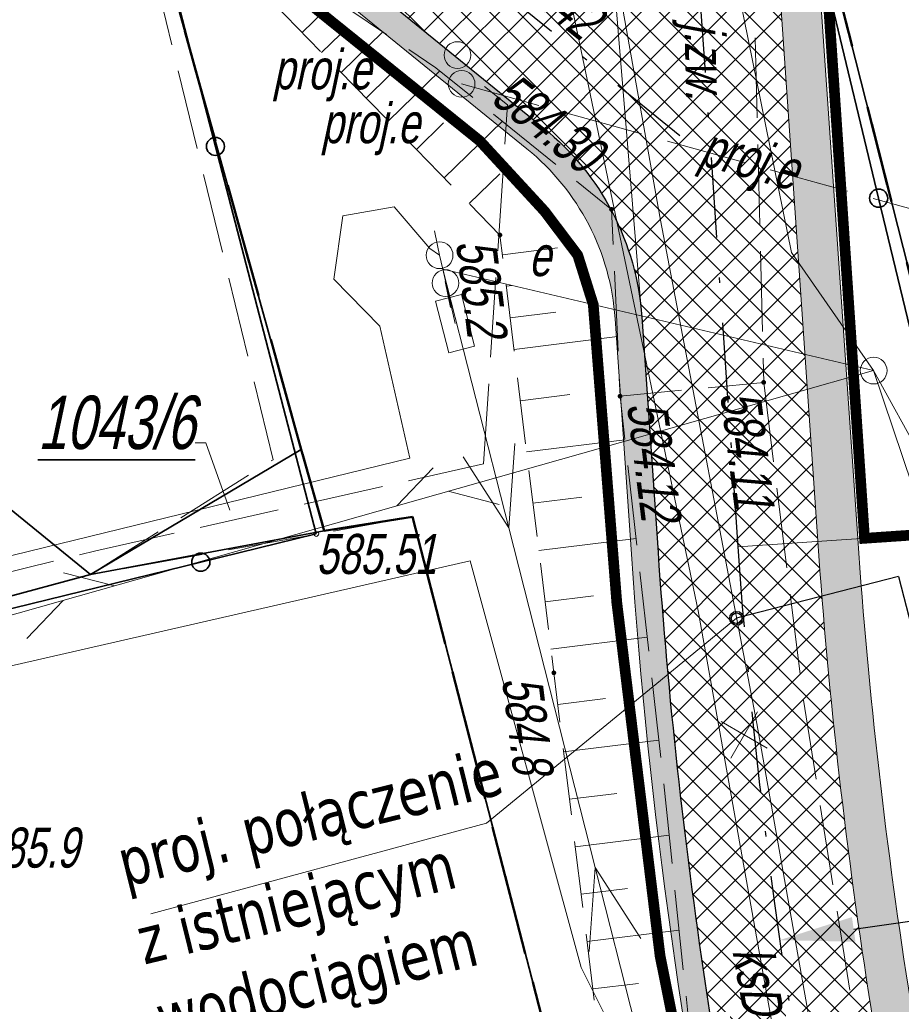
# Model space of a CAD drawing. Header units: metres. Extents: x 7403618 to 7449367, y 5479833 to 5516047.
# Tile 18 of 72: x 7448957 to 7448974, y 5479912 to 5479930. Entities that reach past the tile are written whole.
import ezdxf

# ---------------------------------------------------------------- set-up
doc = ezdxf.new("R2010")
doc.units = ezdxf.units.M
doc.header["$MEASUREMENT"] = 0
for name, pattern in [('0.5_0.5', [1, 0.5, -0.5]), ('1_OTOO', [0]), ('3_SUEP_A', [0]), ('3_SUKP', [0]), ('3_SUTP_A', [0]), ('3_SUWP', [0]), ('414-500', [1, 0.5, -0.5]), ('4_SUPP_P', [2, 1.5, -0.5]), ('BUBZ01-500', [1.75, 1.25, -0.5]), ('DASHDOT', [1, 0.5, -0.25, 0, -0.25]), ('GUK', [2, 1.5, -0.5]), ('KTJZ01-500', [2, 1.5, -0.5])]:
    doc.linetypes.add(name, pattern=pattern)
doc.layers.get('0').update_dxf_attribs({"linetype": 'CONTINUOUS', "lineweight": 9})
doc.layers.get('Defpoints').update_dxf_attribs({"linetype": 'CONTINUOUS'})
for name, color, linetype, lineweight in [('0_kraw_wysoki', 152, 'CONTINUOUS', 30), ('BUBZ01', 7, 'CONTINUOUS', 15), ('BUBZ01_1', 7, 'CONTINUOUS', 15), ('demontaż', 1, 'CONTINUOUS', 9), ('E_Dzialki', 114, 'CONTINUOUS', 35), ('E_Kontury', 3, 'GUK', 18), ('E_Numery_dzialek', 114, 'CONTINUOUS', 15), ('kilometraż', 251, 'CONTINUOUS', 9), ('KTJZ01', 7, 'CONTINUOUS', 15), ('mdcp', 253, 'CONTINUOUS', 5), ('OSIE', 30, 'DASHDOT', 30), ('OTO_L_0', 7, '1_OTOO', 35), ('OTR_T_0', 21, 'CONTINUOUS', 13), ('OTR_T_1', 7, 'CONTINUOUS', 18), ('P_SUEP_L_0', 1, '4_SUPP_P', 13), ('P_SUP_E_T_1', 7, 'CONTINUOUS', 0), ('P_SUP_T_0', 7, 'CONTINUOUS', 13), ('RTPW01', 7, 'CONTINUOUS', 15), ('RTPW02', 7, 'CONTINUOUS', 15), ('SUE_E_T_1', 1, 'CONTINUOUS', 0), ('SUE_T_4', 1, 'CONTINUOUS', 13), ('SUEP_L_0', 1, '3_SUEP_A', 18), ('SUKP_E_T_0', 34, 'CONTINUOUS', 0), ('SUKP_L_0', 34, '3_SUKP', 18), ('SUP_T_2', 7, 'CONTINUOUS', 18), ('sutp', 7, 'CONTINUOUS', 0), ('SUTP_L_0', 30, '3_SUTP_A', 18), ('SUWP_L_0', 5, '3_SUWP', 18), ('wodociag_proj', 150, 'CONTINUOUS', 25), ('Wymiary', 5, 'CONTINUOUS', 13)]:
    doc.layers.add(name, color=color, linetype=linetype, lineweight=lineweight)
doc.layers.add('Zakres', color=7, linetype='414-500', true_color=0x3a9db6)
doc.styles.get("Standard").update_dxf_attribs({"font": 'verdana.ttf', "width": 0.75})
doc.styles.add('Style-WORKING_1250 I 0.20944', font='WORKING_1250.shx', dxfattribs={"oblique": 12})
doc.dimstyles.new('RZUT', dxfattribs={"dimscale": 0.35, "dimtxt": 2.5, "dimasz": 2.5, "dimexe": 1.25, "dimexo": 0.625, "dimgap": 1, "dimtad": 1, "dimzin": 1, "dimtxsty": 'Standard', "dimblk": 'OBLIQUE', "dimcen": 2.5, "dimadec": 0, "dimazin": 0, "dimtfac": 1, "dimtmove": 0, "dimatfit": 3, "dimfxl": 1, "dimtfill": 2, "dimtfillclr": 256, "dimarcsym": 0})
pattern_1 = [(45, (0, 0), (-0.265165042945, 0.265165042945), []), (135, (0, 0), (-0.265165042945, -0.265165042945), [])]

# ---------------------------------------------------------------- blocks, each defined once
blk = doc.blocks.new('1_OTRS_1')
at = {"layer": 'OTR_T_0', "color": 7, "linetype": 'Continuous', "lineweight": 13}
blk.add_circle((0, 0), 0.45, dxfattribs=at)
blk = doc.blocks.new('4_SUPK_1')
at = {"layer": 'P_SUP_T_0', "color": 7, "linetype": 'Continuous', "lineweight": 13}
blk.add_circle((0, 0), 2.5, dxfattribs=at)
blk = doc.blocks.new('4_SUES_1')
at = {"layer": 'SUE_T_4', "linetype": 'Continuous', "lineweight": 13}
for p, q in [((5, 2.5), (-5, 2.5)), ((-5, 2.5), (-5, -2.5)), ((5, -2.5), (5, 2.5)), ((-5, -2.5), (5, -2.5))]:
    blk.add_line(p, q, dxfattribs=at)
blk = doc.blocks.new('4_SUPP_2')
at = {"layer": 'SUP_T_2', "color": 252, "linetype": 'Continuous', "lineweight": 13, "true_color": 0x939598}
blk.add_circle((0, 0), 2.5, dxfattribs=at)
blk = doc.blocks.new('RTPW02_1')
at = {"linetype": 'ByBlock', "lineweight": -2}
h = blk.add_hatch(color=0, dxfattribs=at)
edge = h.paths.add_edge_path()
edge.add_arc((0, 0), 0.045, 0, 360)
blk = doc.blocks.new('RTPW01')
at = {"linetype": 'ByBlock', "lineweight": -2}
h = blk.add_hatch(color=0, dxfattribs=at)
edge = h.paths.add_edge_path()
edge.add_arc((0, 0), 0.045, 0, 360)
blk = doc.blocks.new('MDCP_borek')
at = {"layer": 'BUBZ01', "color": 252, "linetype": 'BUBZ01-500', "lineweight": 13, "true_color": 0x939598, "flags": 128}
blk.add_lwpolyline([(28.006, -50.595), (34.683, -57.433), (35.693, -65.633), (37.143, -77.403), (33.433, -75.993)], dxfattribs=at)
blk.add_lwpolyline([(28.006, -50.595), (34.683, -57.433), (35.693, -65.633), (37.143, -77.403), (33.433, -75.993)], dxfattribs=at)
at = {"layer": 'BUBZ01_1', "color": 252, "linetype": 'Continuous', "lineweight": 13, "true_color": 0x939598}
for p, q in [((31.603, -53.031), (30.979, -53.64)), ((31.603, -53.031), (30.979, -53.64)), ((32.487, -53.629), (31.709, -54.388)), ((32.487, -53.629), (31.709, -54.388)), ((31.695, -53.672), (31.344, -54.014)), ((31.695, -53.672), (31.344, -54.014)), ((33.554, -54.361), (32.596, -55.296)), ((33.554, -54.361), (32.596, -55.296)), ((32.617, -54.441), (32.179, -54.869)), ((32.617, -54.441), (32.179, -54.869)), ((34.726, -55.304), (33.639, -56.365)), ((34.726, -55.304), (33.639, -56.365)), ((33.629, -55.331), (33.118, -55.83)), ((33.629, -55.331), (33.118, -55.83)), ((34.681, -56.287), (34.109, -56.845)), ((34.681, -56.287), (34.109, -56.845)), ((35.764, -57.675), (34.728, -57.803)), ((35.764, -57.675), (34.728, -57.803)), ((34.914, -58.38), (34.801, -58.393)), ((34.914, -58.38), (34.801, -58.393)), ((35.731, -58.879), (34.874, -58.984)), ((35.731, -58.879), (34.874, -58.984)), ((36.882, -59.337), (34.947, -59.575)), ((36.882, -59.337), (34.947, -59.575)), ((35.995, -60.421), (35.065, -60.536)), ((35.995, -60.421), (35.065, -60.536)), ((37.025, -61.269), (35.183, -61.496)), ((37.025, -61.269), (35.183, -61.496)), ((36.217, -62.344), (35.301, -62.457)), ((36.217, -62.344), (35.301, -62.457)), ((37.233, -63.119), (35.411, -63.343)), ((37.233, -63.119), (35.411, -63.343)), ((36.435, -64.192), (35.529, -64.303)), ((36.435, -64.192), (35.529, -64.303)), ((37.442, -64.968), (35.638, -65.19)), ((37.442, -64.968), (35.638, -65.19)), ((36.662, -66.115), (35.766, -66.225)), ((36.662, -66.115), (35.766, -66.225)), ((37.659, -66.894), (35.875, -67.114)), ((37.659, -66.894), (35.875, -67.114)), ((36.872, -67.893), (35.985, -68.002)), ((36.872, -67.893), (35.985, -68.002)), ((37.852, -68.674), (36.094, -68.89)), ((37.852, -68.674), (36.094, -68.89)), ((37.074, -69.671), (36.203, -69.779)), ((37.074, -69.671), (36.203, -69.779)), ((38.038, -70.454), (36.313, -70.667)), ((38.038, -70.454), (36.313, -70.667)), ((37.277, -71.45), (36.422, -71.555)), ((37.277, -71.45), (36.422, -71.555))]:
    blk.add_line(p, q, dxfattribs=at)
at = {"layer": 'E_Dzialki', "lineweight": 35}
for p, q in [((30.963, -61.453), (26.363, -44.943)), ((30.963, -61.453), (26.363, -44.943)), ((40.173, -49.533), (49.303, -85.573)), ((40.173, -49.533), (49.303, -85.573)), ((12.463, -51.963), (27.013, -63.793)), ((12.463, -51.963), (27.013, -63.793)), ((27.013, -63.793), (30.963, -61.453)), ((27.013, -63.793), (30.963, -61.453)), ((31.393, -62.973), (30.963, -61.453)), ((31.393, -62.973), (30.963, -61.453)), ((33.043, -62.713), (31.393, -62.973)), ((33.043, -62.713), (31.393, -62.973)), ((38.913, -85.413), (33.043, -62.713)), ((38.913, -85.413), (33.043, -62.713)), ((31.393, -62.973), (27.013, -63.793)), ((31.393, -62.973), (27.013, -63.793)), ((27.013, -63.793), (15.983, -66.773)), ((27.013, -63.793), (15.983, -66.773))]:
    blk.add_line(p, q, dxfattribs=at)
at = {"layer": 'E_Kontury', "lineweight": 13}
for p, q in [((30.433, -61.643), (26.363, -44.943)), ((30.433, -61.643), (26.363, -44.943)), ((27.013, -63.793), (30.433, -61.643)), ((27.013, -63.793), (30.433, -61.643)), ((33.043, -62.713), (27.013, -63.793)), ((33.043, -62.713), (27.013, -63.793)), ((38.913, -85.413), (33.043, -62.713)), ((38.913, -85.413), (33.043, -62.713)), ((27.013, -63.793), (15.983, -66.773)), ((27.013, -63.793), (15.983, -66.773))]:
    blk.add_line(p, q, dxfattribs=at)
at = {"layer": 'E_Numery_dzialek', "color": 7, "linetype": 'Continuous', "lineweight": 13, "flags": 128}
blk.add_lwpolyline([(29.626, -62.588), (29.172, -61.323), (28.972, -61.323)], dxfattribs=at)
blk.add_lwpolyline([(29.626, -62.588), (29.172, -61.323), (28.972, -61.323)], dxfattribs=at)
at = {"layer": 'KTJZ01', "color": 252, "linetype": 'KTJZ01-500', "lineweight": 13, "true_color": 0x939598, "flags": 128}
for points in [[(39.623, -60.193), (40.363, -66.123), (41.663, -74.253), (43.943, -83.953), (45.913, -90.913), (46.973, -91.803), (50.363, -93.703), (54.423, -93.293), (62.453, -91.123), (68.393, -89.683), (75.073, -87.963), (85.853, -85.123), (92.523, -83.303), (95.383, -82.473), (101.573, -80.493), (108.093, -78.253), (116.373, -75.223), (124.513, -71.633), (131.743, -68.643), (141.593, -64.193), (144.023, -62.903), (147.183, -61.283), (151.263, -59.063), (156.793, -55.923), (162.093, -52.783), (168.243, -48.773), (176.893, -42.833), (185.543, -36.803), (192.933, -31.893), (197.453, -29.223), (201.193, -26.983)], [(39.623, -60.193), (40.363, -66.123), (41.663, -74.253), (43.943, -83.953), (45.913, -90.913), (46.973, -91.803), (50.363, -93.703), (54.423, -93.293), (62.453, -91.123), (68.393, -89.683), (75.073, -87.963), (85.853, -85.123), (92.523, -83.303), (95.383, -82.473), (101.573, -80.493), (108.093, -78.253), (116.373, -75.223), (124.513, -71.633), (131.743, -68.643), (141.593, -64.193), (144.023, -62.903), (147.183, -61.283), (151.263, -59.063), (156.793, -55.923), (162.093, -52.783), (168.243, -48.773), (176.893, -42.833), (185.543, -36.803), (192.933, -31.893), (197.453, -29.223), (201.193, -26.983)], [(38.533, -75.173), (37.743, -67.633), (36.933, -60.453)], [(38.533, -75.173), (37.743, -67.633), (36.933, -60.453)]]:
    blk.add_lwpolyline(points, dxfattribs=at)
blk.add_lwpolyline([(28.006, -50.595), (33.483, -54.303), (36.773, -56.953), (36.933, -60.453), (39.623, -60.193), (39.363, -49.633), (37.053, -49.893), (36.813, -53.203), (30.572, -47.768), (28.006, -50.595)], close=True, dxfattribs=at)
blk.add_lwpolyline([(28.006, -50.595), (33.483, -54.303), (36.773, -56.953), (36.933, -60.453), (39.623, -60.193), (39.363, -49.633), (37.053, -49.893), (36.813, -53.203), (30.572, -47.768), (28.006, -50.595)], close=True, dxfattribs=at)
at = {"layer": 'OTO_L_0', "color": 252, "true_color": 0x939598}
for p, q in [((41.776, -56.743), (40.022, -49.44)), ((41.776, -56.743), (40.022, -49.44)), ((29.354, -55.774), (28.006, -50.595)), ((29.354, -55.774), (28.006, -50.595)), ((31.243, -63.032), (29.354, -55.774)), ((31.243, -63.032), (29.354, -55.774)), ((43.531, -64.045), (41.776, -56.743)), ((43.531, -64.045), (41.776, -56.743)), ((29.08, -63.561), (31.243, -63.032)), ((29.08, -63.561), (31.243, -63.032)), ((21.795, -65.343), (29.08, -63.561)), ((21.795, -65.343), (29.08, -63.561))]:
    blk.add_line(p, q, dxfattribs=at)
for centre in [(29.354, -55.774), (29.354, -55.774), (41.776, -56.743), (41.776, -56.743), (29.08, -63.561), (29.08, -63.561)]:
    blk.add_circle(centre, 0.17, dxfattribs=at)
at = {"layer": 'P_SUEP_L_0', "linetype": '4_SUPP_P', "lineweight": 13}
for p, q in [((33.966, -54.602), (52.637, -59.801)), ((33.966, -54.602), (52.637, -59.801)), ((34.823, -54.992), (34.394, -54.653)), ((34.823, -54.992), (34.394, -54.653)), ((34.376, -61.719), (34.823, -54.992)), ((34.376, -61.719), (34.823, -54.992)), ((27.115, -63.348), (34.376, -61.719)), ((27.115, -63.348), (34.376, -61.719)), ((22.923, -64.377), (27.115, -63.348)), ((22.923, -64.377), (27.115, -63.348))]:
    blk.add_line(p, q, dxfattribs=at)
at = {"layer": 'SUEP_L_0', "linetype": 'Continuous', "lineweight": 13}
for p, q in [((38.523, -49.783), (40.143, -57.763)), ((38.523, -49.783), (40.143, -57.763)), ((31.743, -57.073), (32.703, -56.903)), ((31.743, -57.073), (32.703, -56.903)), ((32.703, -56.903), (33.373, -57.683)), ((32.703, -56.903), (33.373, -57.683)), ((31.573, -58.263), (31.743, -57.073)), ((31.573, -58.263), (31.743, -57.073)), ((33.373, -57.683), (33.553, -57.813)), ((33.373, -57.683), (33.553, -57.813)), ((33.553, -57.813), (33.613, -58.073)), ((33.553, -57.813), (33.613, -58.073)), ((40.143, -57.763), (41.683, -59.973)), ((40.143, -57.763), (41.683, -59.973)), ((34.847, -62.918), (33.613, -58.073)), ((33.613, -58.073), (41.683, -59.973)), ((33.613, -58.073), (33.843, -59.093)), ((34.847, -62.918), (33.613, -58.073)), ((33.613, -58.073), (41.683, -59.973)), ((33.613, -58.073), (33.843, -59.093)), ((32.433, -59.143), (31.573, -58.263)), ((32.433, -59.143), (31.573, -58.263)), ((32.993, -61.613), (32.433, -59.143)), ((32.993, -61.613), (32.433, -59.143)), ((41.683, -59.973), (44.087, -64.357)), ((41.683, -59.973), (44.087, -64.357)), ((34.847, -62.918), (34.962, -61.341)), ((34.847, -62.918), (34.962, -61.341)), ((33.993, -61.588), (34.847, -62.918)), ((33.993, -61.588), (34.847, -62.918)), ((14.479, -66.139), (32.993, -61.613)), ((14.479, -66.139), (32.993, -61.613)), ((36.468, -69.278), (34.847, -62.918)), ((36.468, -69.278), (34.847, -62.918)), ((18.763, -67.053), (34.123, -63.533)), ((18.763, -67.053), (34.123, -63.533)), ((34.123, -63.533), (36.203, -71.153)), ((34.123, -63.533), (36.203, -71.153)), ((36.354, -70.855), (36.468, -69.278)), ((36.354, -70.855), (36.468, -69.278)), ((37.703, -74.123), (36.468, -69.278)), ((36.468, -69.278), (37.323, -70.608)), ((37.703, -74.123), (36.468, -69.278)), ((36.468, -69.278), (37.323, -70.608)), ((36.203, -71.153), (37.703, -74.123)), ((36.203, -71.153), (37.703, -74.123))]:
    blk.add_line(p, q, dxfattribs=at)
at = {"layer": 'SUKP_L_0', "linetype": 'Continuous', "lineweight": 13}
for p, q in [((35.643, -51.303), (38.393, -64.473)), ((35.643, -51.303), (38.393, -64.473)), ((38.393, -64.473), (41.393, -81.223)), ((38.393, -64.473), (41.393, -81.223))]:
    blk.add_line(p, q, dxfattribs=at)
at = {"layer": 'SUP_T_2', "color": 7, "linetype": 'Continuous', "lineweight": 13}
for p, q in [((33.559, -57.844), (33.456, -57.355)), ((33.559, -57.844), (33.456, -57.355)), ((33.76, -58.791), (33.656, -58.302)), ((33.76, -58.791), (33.656, -58.302))]:
    blk.add_line(p, q, dxfattribs=at)
at = {"layer": 'sutp', "color": 30, "linetype": 'Continuous', "lineweight": 13, "flags": 128}
blk.add_lwpolyline([(132.385, -73.888), (97.683, -88.223), (55.353, -100.523), (41.683, -59.973)], dxfattribs=at)
blk.add_lwpolyline([(132.385, -73.888), (97.683, -88.223), (55.353, -100.523), (41.683, -59.973)], dxfattribs=at)
at = {"layer": 'SUTP_L_0', "linetype": 'Continuous', "lineweight": 13}
for p, q in [((36.939, -61.319), (41.683, -59.973)), ((36.939, -61.319), (41.683, -59.973)), ((30.108, -63.256), (36.939, -61.319)), ((30.108, -63.256), (36.939, -61.319)), ((32.754, -62.506), (33.435, -61.793)), ((32.754, -62.506), (33.435, -61.793)), ((33.716, -62.233), (34.67, -62.482)), ((33.716, -62.233), (34.67, -62.482)), ((15.677, -67.35), (30.108, -63.256)), ((15.677, -67.35), (30.108, -63.256)), ((26.508, -63.758), (27.462, -64.007)), ((26.508, -63.758), (27.462, -64.007)), ((25.819, -64.993), (26.5, -64.28)), ((25.819, -64.993), (26.5, -64.28))]:
    blk.add_line(p, q, dxfattribs=at)
at = {"layer": 'SUWP_L_0', "linetype": 'Continuous', "lineweight": 13}
for p, q in [((35.553, -45.253), (37.693, -57.153)), ((35.553, -45.253), (37.693, -57.153)), ((37.693, -57.153), (39.493, -66.583)), ((37.693, -57.153), (39.493, -66.583)), ((39.493, -66.583), (41.193, -76.153)), ((39.493, -66.583), (41.193, -76.153))]:
    blk.add_line(p, q, dxfattribs=at)
at = {"layer": 'OTR_T_0', "color": 252, "linetype": 'Continuous', "lineweight": 13, "true_color": 0x939598, "xscale": 0.1, "yscale": 0.1, "zscale": 0.1}
blk.add_blockref('1_OTRS_1', (31.243, -63.032), dxfattribs=at)
blk.add_blockref('1_OTRS_1', (31.243, -63.032), dxfattribs=at)
at = {"layer": 'P_SUP_T_0', "color": 7, "linetype": 'Continuous', "lineweight": 13, "xscale": 0.1, "yscale": 0.1, "zscale": 0.1}
for p in [(33.887, -54.062), (33.887, -54.062), (33.966, -54.602), (33.966, -54.602)]:
    blk.add_blockref('4_SUPK_1', p, dxfattribs=at)
at = {"layer": 'RTPW01', "color": 252, "linetype": 'Continuous', "lineweight": 13, "true_color": 0x939598}
for p in [(34.683, -57.433), (34.683, -57.433), (35.693, -65.633), (35.693, -65.633)]:
    blk.add_blockref('RTPW01', p, dxfattribs=at)
at = {"layer": 'RTPW02', "color": 252, "linetype": 'Continuous', "lineweight": 13, "true_color": 0x939598}
for p in [(36.773, -56.953), (36.773, -56.953), (39.623, -60.193), (39.623, -60.193), (36.933, -60.453), (36.933, -60.453)]:
    blk.add_blockref('RTPW02_1', p, dxfattribs=at)
at = {"layer": 'SUE_T_4', "linetype": 'Continuous', "lineweight": 13, "xscale": 0.1, "yscale": 0.1, "zscale": 0.1, "rotation": 284.2599981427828}
blk.add_blockref('4_SUES_1', (33.843, -59.093), dxfattribs=at)
blk.add_blockref('4_SUES_1', (33.843, -59.093), dxfattribs=at)
at = {"layer": 'SUP_T_2', "color": 252, "linetype": 'Continuous', "lineweight": 13, "true_color": 0x939598, "xscale": 0.1, "yscale": 0.1, "zscale": 0.1}
for p in [(33.553, -57.813), (33.553, -57.813), (33.663, -58.333), (33.663, -58.333), (41.683, -59.973), (41.683, -59.973)]:
    blk.add_blockref('4_SUPP_2', p, dxfattribs=at)
at = {"layer": 'E_Numery_dzialek', "lineweight": 35, "insert": (28.972, -61.456), "char_height": 1, "attachment_point": 9, "line_spacing_factor": 0.6}
blk.add_mtext('\\FWORKING_1250;\\Q12;\\H1x;\\W0.72;\\L1043/6', dxfattribs=at)
blk.add_mtext('\\FWORKING_1250;\\Q12;\\H1x;\\W0.72;\\L1043/6', dxfattribs=at)
at = {"layer": 'KTJZ01', "color": 252, "linetype": 'Continuous', "lineweight": 13, "true_color": 0x939598, "style": 'Style-WORKING_1250 I 0.20944', "oblique": 12, "width": 0.725}
blk.add_text('j.zw.', height=0.75, rotation=271.4104, dxfattribs=at).set_placement((38.137, -53.454))
blk.add_text('j.zw.', height=0.75, rotation=271.4104, dxfattribs=at).set_placement((38.137, -53.454))
at = {"layer": 'OTR_T_0', "color": 252, "lineweight": 13, "true_color": 0x939598, "insert": (31.243, -63.032), "char_height": 0.75, "attachment_point": 1, "line_spacing_factor": 0.6}
blk.add_mtext('\\FWORKING_1250;\\Q12;\\H1x;\\W0.733333;585.51', dxfattribs=at)
blk.add_mtext('\\FWORKING_1250;\\Q12;\\H1x;\\W0.733333;585.51', dxfattribs=at)
at = {"layer": 'OTR_T_1', "color": 252, "lineweight": 13, "true_color": 0x939598, "insert": (24.953, -69.293), "char_height": 0.75, "attachment_point": 7, "line_spacing_factor": 0.6}
blk.add_mtext('\\FWORKING_1250;\\Q12;\\H1x;\\W0.733333;585.9', dxfattribs=at)
blk.add_mtext('\\FWORKING_1250;\\Q12;\\H1x;\\W0.733333;585.9', dxfattribs=at)
at = {"layer": 'P_SUP_E_T_1', "color": 7, "lineweight": 13, "char_height": 0.75, "attachment_point": 7, "line_spacing_factor": 0.6}
for insert in [(30.428, -54.931), (30.428, -54.931), (31.336, -55.939), (31.336, -55.939)]:
    blk.add_mtext('\\FWORKING_1250;\\Q12;\\H1x;\\W0.733333;proj.e', dxfattribs=dict(at, insert=insert))
at = {"layer": 'P_SUP_E_T_1', "color": 1, "lineweight": 13, "insert": (38.326, -56.328), "char_height": 0.75, "attachment_point": 7, "rotation": 344.4395, "line_spacing_factor": 0.6}
blk.add_mtext('\\FWORKING_1250;\\Q12;\\H1x;\\W0.733333;proj.e', dxfattribs=at)
blk.add_mtext('\\FWORKING_1250;\\Q12;\\H1x;\\W0.733333;proj.e', dxfattribs=at)
at = {"layer": 'RTPW01', "color": 252, "linetype": 'Continuous', "lineweight": 13, "true_color": 0x939598, "style": 'Style-WORKING_1250 I 0.20944', "oblique": 12, "width": 0.725}
for s, rotation, p in [('585.2', 277.0218, (33.857, -57.562)), ('585.2', 277.0218, (33.857, -57.562)), ('584.8', 277.0231, (34.721, -65.748)), ('584.8', 277.0231, (34.721, -65.748))]:
    blk.add_text(s, height=0.75, rotation=rotation, dxfattribs=at).set_placement(p)
at = {"layer": 'RTPW02', "color": 252, "linetype": 'Continuous', "lineweight": 13, "true_color": 0x939598, "style": 'Style-WORKING_1250 I 0.20944', "oblique": 12, "width": 0.725}
for s, rotation, p in [('584.42', 321.1496, (34.463, -52.416)), ('584.42', 321.1496, (34.463, -52.416)), ('584.30', 321.1496, (34.486, -54.924)), ('584.30', 321.1496, (34.486, -54.924)), ('584.11', 277.1131, (38.809, -60.4)), ('584.11', 277.1131, (38.809, -60.4)), ('584.12', 277.1131, (37.062, -60.602)), ('584.12', 277.1131, (37.062, -60.602))]:
    blk.add_text(s, height=0.75, rotation=rotation, dxfattribs=at).set_placement(p)
at = {"layer": 'SUE_E_T_1', "lineweight": 13, "insert": (35.223, -58.213), "char_height": 0.75, "attachment_point": 7, "line_spacing_factor": 0.6}
blk.add_mtext('\\FWORKING_1250;\\Q12;\\H1x;\\W0.733333;e', dxfattribs=at)
blk.add_mtext('\\FWORKING_1250;\\Q12;\\H1x;\\W0.733333;e', dxfattribs=at)
at = {"layer": 'SUKP_E_T_0', "lineweight": 13, "insert": (39.51, -71.395), "char_height": 0.75, "attachment_point": 5, "rotation": 280.17, "line_spacing_factor": 0.6}
blk.add_mtext('\\FWORKING_1250;\\Q12;\\H1x;\\W0.733333;ksD', dxfattribs=at)
blk.add_mtext('\\FWORKING_1250;\\Q12;\\H1x;\\W0.733333;ksD', dxfattribs=at)
blk = doc.blocks.new('Dzialki_Borek')
at = {"layer": 'E_Dzialki', "lineweight": 35}
for p, q in [((-19.309, -15.119), (-23.909, 1.391)), ((-10.099, -3.199), (-0.969, -39.239)), ((-37.809, -5.629), (-23.259, -17.459)), ((-23.259, -17.459), (-19.309, -15.119)), ((-18.879, -16.639), (-19.309, -15.119)), ((-17.229, -16.379), (-18.879, -16.639)), ((-11.359, -39.079), (-17.229, -16.379)), ((-18.879, -16.639), (-23.259, -17.459)), ((-23.259, -17.459), (-34.289, -20.439))]:
    blk.add_line(p, q, dxfattribs=at)
at = {"layer": 'E_Numery_dzialek', "lineweight": 35, "insert": (-21.3, -15.122), "char_height": 1, "attachment_point": 9, "line_spacing_factor": 0.6}
blk.add_mtext('\\FWORKING_1250;\\Q12;\\H1x;\\W0.72;\\L1043/6', dxfattribs=at)
blk = doc.blocks.new('*D44')
at = {"layer": 'Defpoints', "color": 0, "transparency": 16777216}
for p in [(7449070.32, 5479927.432), (7448971.34, 5479913.183)]:
    blk.add_point(p, dxfattribs=at)
at = {"layer": 'Wymiary', "color": 0, "lineweight": -2, "transparency": 16777216}
blk.add_line((7448990.194, 5479915.898), (7448972.726, 5479913.383), dxfattribs=at)
at = {"layer": 'Wymiary', "color": 0, "transparency": 16777216}
blk.add_solid([(7448972.693, 5479913.614), (7448972.759, 5479913.152), (7448971.34, 5479913.183)], dxfattribs=at)
at = {"layer": 'Wymiary', "color": 0, "transparency": 16777216, "insert": (7448988.183, 5479916.522), "char_height": 0.875, "attachment_point": 5, "rotation": 8.1916, "bg_fill": 1, "box_fill_scale": 1.25, "bg_fill_color": 256, "bg_fill_true_color": 16448250, "bg_fill_transparency": 0}
blk.add_mtext('R100,0', dxfattribs=at)
blk = doc.blocks.new('demontaż')
at = {"layer": 'demontaż'}
for points in [[(-0.25, -0.433), (0.25, 0.433)], [(-0.433, 0.25), (0.433, -0.25)]]:
    blk.add_lwpolyline(points, dxfattribs=at)
blk = doc.blocks.new('*D191')
at = {"layer": 'Defpoints', "color": 0, "transparency": 16777216}
for p in [(7448963.941, 5480132.365), (7449040.99, 5479905.069)]:
    blk.add_point(p, dxfattribs=at)
at = {"layer": 'Wymiary', "color": 0, "lineweight": -2, "transparency": 16777216}
blk.add_line((7449036.356, 5479918.741), (7449040.541, 5479906.395), dxfattribs=at)
at = {"layer": 'Wymiary', "color": 0, "transparency": 16777216}
blk.add_solid([(7449040.762, 5479906.47), (7449040.32, 5479906.32), (7449040.99, 5479905.069)], dxfattribs=at)
at = {"layer": 'Wymiary', "color": 0, "transparency": 16777216, "insert": (7449037.824, 5479917.231), "char_height": 0.875, "attachment_point": 5, "rotation": 288.7257, "bg_fill": 1, "box_fill_scale": 1.25, "bg_fill_color": 256, "bg_fill_true_color": 16448250, "bg_fill_transparency": 0}
blk.add_mtext('R240,0', dxfattribs=at)
blk = doc.blocks.new('pas_drogowy')
at = {"layer": 'E_Dzialki', "color": 242, "linetype": '0.5_0.5', "lineweight": 50, "ltscale": 3, "true_color": 0xcd2027}
blk.add_lwpolyline([(14.73, -83.61), (10.41, -83.27), (15.73, -81.88), (12.07, -64.68), (6.1, -66.19), (4.52, -59.93), (-1.26, -35.88), (-7.13, -13.18), (-8.78, -13.44), (-9.21, -11.92), (-13.81, 4.59), (-9.21, -11.92), (-8.78, -13.44), (-7.13, -13.18), (-1.26, -35.88), (4.52, -59.93), (6.1, -66.19)], dxfattribs=at)
blk.add_lwpolyline([(35, -29.56), (15.92, -34.34), (9.13, -36.04), (0, 0), (9.13, -36.04), (15.92, -34.34), (35, -29.56), (54.34, -24.77), (75.48, -17.84), (95.36, -7.58), (75.48, -17.84), (54.34, -24.77)], close=True, dxfattribs=at)

msp = doc.modelspace()

# ---------------------------------------------------------------- hatches: boundary and pattern name
at = {"true_color": 0x991b1e, "transparency": 33554597}
h = msp.add_hatch(dxfattribs=at)
h.set_pattern_fill('GRAVEL', color=244)
h.set_pattern_definition([(228.012787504, (0.72, 1), (-8.00000000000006, -9), [0.134536, -13.31908804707]), (184.969740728, (0.63, 0.9), (11.99999999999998, 1.00000000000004), [0.230868, -22.85592476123]), (132.510447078, (0.4, 0.88), (10.00000000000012, -10.99999999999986), [0.162788, -16.1160325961]), (267.273689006, (0.01, 0.63), (1.00000000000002, 20.00000000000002), [0.210238, -20.81355804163]), (292.833654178, (0, 0.42), (-5, 12.00000000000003), [0.206155, -20.40937312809]), (357.273689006, (0.08, 0.23), (-20.00000000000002, 1.00000000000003), [0.210238, -20.81355804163]), (37.6942404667, (0.29, 0.22), (-13, -9.99999999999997), [0.278029, -27.52484854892]), (72.2553283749, (0.51, 0.39), (7.00000000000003, 22), [0.262488, -25.98632149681]), (121.429565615, (0.59, 0.64), (-8.00000000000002, 13), [0.21095, -20.88407310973]), (175.236358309, (0.48, 0.82), (11, -1.00000000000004), [0.240832, -11.80076257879]), (222.397437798, (0.24, 0.84), (-11.99999999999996, -10.99999999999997), [0.311448, -30.8333750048]), (138.814074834, (1, 0.62), (-7, 6), [0.106301, -10.52384481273]), (171.46923439, (0.92, 0.69), (13, -2), [0.202237, -20.02151141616]), (225, (0.72, 0.72), (-1e-16, -1), [0.141421, -1.27279256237]), (203.198590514, (0.65, 0.84), (5, 2), [0.076158, -7.53961510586]), (291.801409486, (0.58, 0.81), (-0.9999999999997, 3), [0.107703, -5.27746180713]), (30.963756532, (0.62, 0.71), (3, 2), [0.174929, -5.65602289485]), (161.565051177, (0.77, 0.8), (2, -1), [0.126491, -3.03578666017]), (16.389540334, (0, 0.81), (9.99999999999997, 3.00000000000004), [0.1772, -17.54284514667]), (70.3461759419, (0.17, 0.86), (-4.0000000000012, -11.0000000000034), [0.148661, -14.71740774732]), (293.198590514, (0.77, 1), (-2, 5), [0.152315, -7.46345810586]), (343.610459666, (0.83, 0.86), (-9.99999999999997, 3.00000000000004), [0.1772, -17.54284514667]), (339.44395478, (0, 0.19), (-5, 2), [0.17088, -8.37312374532]), (294.775140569, (0.16, 0.13), (-5, 11), [0.143178, -14.17464306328]), (66.8014094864, (0.78, 0), (2, 5), [0.152315, -7.46345810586]), (17.3540246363, (0.84, 0.14), (-12.99999999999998, -3.99999999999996), [0.167631, -16.59542361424]), (69.4439547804, (0.29, 0), (-2, -5), [0.08544, -8.45856374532]), (101.309932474, (0.72, 0), (-1, 4), [0.05099, -5.04802951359]), (165.963756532, (0.71, 0.05), (3, -1), [0.206155, -3.91695062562]), (186.009005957, (0.51, 0.1), (10.00000000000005, 0.99999999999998), [0.19105, -18.91392317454]), (303.690067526, (0.62, 0.62), (-1, 2), [0.144222, -3.46132927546]), (353.157226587, (0.7, 0.5), (17.00000000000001, -2.00000000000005), [0.251794, -24.92756262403]), (60.9453959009, (0.95, 0.47), (-4, -7), [0.102956, -10.19267414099]), (90, (1, 0.56), (-1, 1), [0.06, -0.94]), (120.256437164, (0.49, 0.13), (4, -7), [0.138924, -13.75351998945]), (48.0127875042, (0.42, 0.25), (8, 9), [0.269072, -13.18455204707]), (0, (0.6, 0.45), (1, 1), [0.26, -0.74]), (325.304846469, (0.86, 0.45), (10.00000000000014, -6.99999999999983), [0.158114, -15.65327430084]), (254.054604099, (0.99, 0.36), (-1, -4), [0.145602, -7.13450788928]), (207.645975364, (0.95, 0.22), (-18.99999999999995, -10.00000000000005), [0.237065, -23.46947418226]), (175.42607874, (0.74, 0.11), (-12.99999999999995, 1), [0.250799, -24.82907340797])])
edge = h.paths.add_edge_path()
edge.add_line((7449134.692, 5479958.094), (7449134.439, 5479958.801))
edge.add_arc((7449185.602, 5479835.765), 133.25, 112.57928, 124.55325)
edge.add_line((7449110.026, 5479945.509), (7449098.219, 5479937.378))
edge.add_arc((7448963.941, 5480132.365), 236.75, 302.65636, 304.55325, ccw=False)
edge.add_line((7449091.691, 5479933.04), (7449092.956, 5479932.963))
edge.add_arc((7448963.941, 5480132.365), 237.5, 302.90329, 304.55325)
edge.add_line((7449098.644, 5479936.76), (7449110.452, 5479944.892))
edge.add_arc((7449185.602, 5479835.765), 132.5, 112.59568, 124.55325, ccw=False)
edge = h.paths.add_edge_path()
edge.add_arc((7448963.941, 5480132.365), 236.75, 301.32275, 301.48088, ccw=False)
edge.add_line((7449087.017, 5479930.121), (7449087.407, 5479929.447))
edge.add_line((7449087.407, 5479929.447), (7449087.521, 5479929.528))
edge.add_line((7449087.521, 5479929.528), (7449087.575, 5479930.461))
edge = h.paths.add_edge_path()
edge.add_line((7449086.542, 5479928.945), (7449086.162, 5479929.603))
edge.add_arc((7448963.941, 5480132.365), 236.75, 298.12045, 301.08069, ccw=False)
edge.add_line((7449075.527, 5479923.562), (7449076.585, 5479923.278))
edge.add_arc((7448963.941, 5480132.365), 237.5, 298.31332, 300.60911)
edge.add_line((7449084.871, 5479927.958), (7449085.73, 5479928.469))
edge.add_line((7449085.73, 5479928.469), (7449086.542, 5479928.945))
edge = h.paths.add_edge_path()
edge.add_arc((7448963.941, 5480132.365), 236.75, 294.29673, 296.86884, ccw=False)
edge.add_line((7449061.355, 5479916.585), (7449062.348, 5479916.212))
edge.add_arc((7448963.941, 5480132.365), 237.5, 294.47818, 296.7081)
edge.add_line((7449070.684, 5479920.205), (7449070.94, 5479921.174))
edge = h.paths.add_edge_path()
edge.add_line((7449055.906, 5479914.204), (7449054.154, 5479913.477))
edge.add_arc((7449067.39, 5479878.717), 37.195, 110.8458, 111.9899)
edge.add_line((7449053.463, 5479913.206), (7449053.753, 5479912.514))
edge.add_arc((7449067.39, 5479878.717), 36.445, 110.8285, 111.9736, ccw=False)
edge.add_line((7449054.431, 5479912.78), (7449055.527, 5479913.235))
edge.add_line((7449055.527, 5479913.235), (7449055.906, 5479914.204))
edge = h.paths.add_edge_path()
edge.add_line((7449050.962, 5479911.382), (7449051.896, 5479911.752))
edge.add_line((7449051.896, 5479911.752), (7449052.83, 5479912.127))
edge.add_line((7449052.83, 5479912.127), (7449052.541, 5479912.819))
edge.add_arc((7448963.941, 5480132.365), 236.75, 284.52356, 291.97698, ccw=False)
edge.add_line((7449023.313, 5479903.181), (7449024.271, 5479902.656))
edge.add_arc((7448963.941, 5480132.365), 237.5, 284.71568, 291.49418)
h.paths.add_polyline_path([(7448993.473, 5479895.667), (7448987.741, 5479894.225), (7448988.651, 5479893.681), (7448992.953, 5479894.763)])
edge = h.paths.add_edge_path()
edge.add_arc((7448981.561, 5479897.053), 5, 194.2048, 274.0102)
edge.add_line((7448981.911, 5479892.065), (7448982.424, 5479892.887))
edge.add_arc((7448981.567, 5479897.057), 4.257, 194.2418, 281.6142, ccw=False)
edge.add_line((7448977.441, 5479896.01), (7448975.559, 5479903.445))
edge.add_arc((7449070.32, 5479927.432), 97.75, 183.94647, 194.20482, ccw=False)
edge.add_line((7448972.802, 5479920.704), (7448972.027, 5479931.937))
edge.add_line((7448972.027, 5479931.937), (7448971.465, 5479934.273))
edge.add_line((7448971.465, 5479934.273), (7448971.117, 5479934.226))
edge.add_line((7448971.117, 5479934.226), (7448972.054, 5479920.653))
edge.add_arc((7449070.32, 5479927.432), 98.5, 183.94647, 194.20482)
edge.add_line((7448974.832, 5479903.261), (7448976.714, 5479895.826))
h.paths.add_polyline_path([(7448998.765, 5479896.999), (7448999.675, 5479896.454), (7449017.485, 5479900.935), (7449017.976, 5479901.832)])
at = {"true_color": 0xcd2027, "transparency": 33554597}
h = msp.add_hatch(dxfattribs=at)
h.set_pattern_fill('ANSI37', color=242, scale=3)
h.set_pattern_definition(pattern_1)
edge = h.paths.add_edge_path()
edge.add_arc((7448967.64, 5479932.319), 0.5, -129.0981, 0.4869, ccw=False)
edge.add_line((7448967.324, 5479931.931), (7448962.107, 5479936.17))
edge.add_line((7448962.107, 5479936.17), (7448960.082, 5479933.95))
edge.add_line((7448960.082, 5479933.95), (7448966.922, 5479928.392))
edge.add_arc((7448963.768, 5479924.512), 5, 5.4964, 50.9019, ccw=False)
edge.add_line((7448968.745, 5479924.991), (7448968.14, 5479932.323))
h.paths.add_polyline_path([(7449085.864, 5479937.863), (7449083.319, 5479936.179), (7449087.626, 5479931.349), (7449087.579, 5479930.526), (7449087.521, 5479929.528), (7449087.576, 5479929.566), (7449092.956, 5479932.963), (7449090.047, 5479933.141)])
h.paths.add_polyline_path([(7448997.249, 5479897.905), (7448996.308, 5479901.65), (7448993.392, 5479900.94), (7448994.34, 5479897.173), (7448992.953, 5479894.763), (7448999.675, 5479896.454)])
edge = h.paths.add_edge_path()
edge.add_line((7449020.615, 5479907.54), (7449017.696, 5479906.833))
edge.add_line((7449017.696, 5479906.833), (7449018.757, 5479903.257))
edge.add_line((7449018.757, 5479903.257), (7449017.485, 5479900.935))
edge.add_arc((7448717.71, 5481097.568), 1233.611, 284.06402, 284.389191)
edge.add_line((7449024.271, 5479902.656), (7449021.636, 5479904.099))
edge.add_line((7449021.636, 5479904.099), (7449020.615, 5479907.54))
edge = h.paths.add_edge_path()
edge.add_line((7449057.78, 5479921.556), (7449054.666, 5479919.945))
edge.add_line((7449054.666, 5479919.945), (7449056.518, 5479915.77))
edge.add_line((7449056.518, 5479915.77), (7449055.527, 5479913.235))
edge.add_arc((7448963.898, 5480132.463), 237.606, 292.68312, 294.48054)
edge.add_line((7449062.359, 5479916.217), (7449059.712, 5479917.202))
edge.add_line((7449059.712, 5479917.202), (7449057.78, 5479921.556))
edge = h.paths.add_edge_path()
edge.add_line((7449071.35, 5479928.396), (7449068.725, 5479926.951))
edge.add_line((7449068.725, 5479926.951), (7449071.29, 5479922.501))
edge.add_line((7449071.29, 5479922.501), (7449070.684, 5479920.205))
edge.add_arc((7448951.545, 5480156.166), 264.333, 296.78958, 298.23184)
edge.add_line((7449076.585, 5479923.278), (7449073.888, 5479924.001))
edge.add_line((7449073.888, 5479924.001), (7449071.35, 5479928.396))
edge = h.paths.add_edge_path()
edge.add_line((7448982.781, 5479892.204), (7448988.651, 5479893.681))
edge.add_line((7448988.651, 5479893.681), (7448986.223, 5479895.132))
edge.add_line((7448986.223, 5479895.132), (7448985.252, 5479898.985))
edge.add_line((7448985.252, 5479898.985), (7448982.328, 5479898.315))
edge.add_line((7448982.328, 5479898.315), (7448983.314, 5479894.4))
edge.add_line((7448983.314, 5479894.4), (7448981.911, 5479892.065))
edge.add_arc((7448981.561, 5479897.053), 5, 274.0102, 284.1224)
at = {"true_color": 0x991b1e, "transparency": 33554597}
h = msp.add_hatch(dxfattribs=at)
h.set_pattern_fill('GRAVEL', color=244, scale=0.6)
h.set_pattern_definition([(228.012787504, (0.432, 0.6), (-4.80000000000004, -5.4), [0.0807216, -7.991452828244]), (184.969740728, (0.378, 0.54), (7.199999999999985, 0.60000000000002), [0.1385208, -13.713554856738]), (132.510447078, (0.24, 0.528), (6.00000000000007, -6.59999999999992), [0.0976728, -9.66961955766]), (267.273689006, (0.006, 0.378), (0.600000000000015, 12.00000000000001), [0.1261428, -12.488134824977]), (292.833654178, (0, 0.252), (-2.99999999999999, 7.20000000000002), [0.123693, -12.245623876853]), (357.273689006, (0.048, 0.138), (-12.00000000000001, 0.600000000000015), [0.1261428, -12.488134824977]), (37.6942404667, (0.174, 0.132), (-7.8, -5.999999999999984), [0.1668174, -16.51490912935]), (72.2553283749, (0.306, 0.234), (4.200000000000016, 13.2), [0.1574928, -15.591792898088]), (121.429565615, (0.354, 0.384), (-4.80000000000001, 7.79999999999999), [0.12657, -12.530443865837]), (175.236358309, (0.288, 0.492), (6.6, -0.60000000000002), [0.1444992, -7.080457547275]), (222.397437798, (0.144, 0.504), (-7.199999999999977, -6.599999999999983), [0.1868688, -18.500025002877]), (138.814074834, (0.6, 0.372), (-4.20000000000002, 3.6), [0.0637806, -6.31430688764]), (171.46923439, (0.552, 0.414), (7.8, -1.2), [0.1213422, -12.012906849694]), (225, (0.432, 0.432), (-7e-17, -0.6), [0.0848526, -0.763675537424]), (203.198590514, (0.39, 0.504), (3, 1.2), [0.0456948, -4.52376906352]), (291.801409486, (0.348, 0.486), (-0.5999999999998, 1.8), [0.0646218, -3.16647708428]), (30.9637565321, (0.372, 0.426), (1.8, 1.2), [0.1049574, -3.393613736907]), (161.565051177, (0.462, 0.48), (1.2, -0.6), [0.0758946, -1.8214719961]), (16.389540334, (0, 0.486), (5.99999999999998, 1.80000000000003), [0.10632, -10.525707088]), (70.3461759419, (0.102, 0.516), (-2.40000000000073, -6.60000000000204), [0.0891966, -8.83044464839]), (293.198590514, (0.462, 0.6), (-1.2, 3), [0.091389, -4.47807486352]), (343.610459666, (0.498, 0.516), (-5.99999999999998, 1.80000000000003), [0.10632, -10.525707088]), (339.44395478, (0, 0.114), (-3, 1.2), [0.102528, -5.02387424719]), (294.775140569, (0.096, 0.078), (-3, 6.6), [0.0859068, -8.504785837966]), (66.8014094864, (0.468, 0), (1.2, 3), [0.091389, -4.47807486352]), (17.3540246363, (0.504, 0.084), (-7.79999999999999, -2.39999999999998), [0.1005786, -9.957254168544]), (69.4439547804, (0.174, 0), (-1.2, -2.99999999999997), [0.051264, -5.07513824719]), (101.309932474, (0.432, 0), (-0.6, 2.4), [0.030594, -3.028817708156]), (165.963756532, (0.426, 0.03), (1.8, -0.6), [0.123693, -2.35017037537]), (186.009005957, (0.306, 0.06), (6.00000000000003, 0.59999999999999), [0.11463, -11.348353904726]), (303.690067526, (0.372, 0.372), (-0.6, 1.2), [0.0865332, -2.07679756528]), (353.157226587, (0.42, 0.3), (10.20000000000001, -1.20000000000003), [0.1510764, -14.956537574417]), (60.9453959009, (0.57, 0.282), (-2.4, -4.2), [0.0617736, -6.115604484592]), (90, (0.6, 0.336), (-0.6, 0.6), [0.036, -0.564]), (120.256437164, (0.294, 0.078), (2.4, -4.2), [0.0833544, -8.25211199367]), (48.0127875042, (0.252, 0.15), (4.8, 5.39999999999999), [0.1614432, -7.910731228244]), (0, (0.36, 0.27), (0.6, 0.6), [0.156, -0.444]), (325.304846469, (0.516, 0.27), (6.00000000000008, -4.1999999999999), [0.0948684, -9.391964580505]), (254.054604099, (0.594, 0.216), (-0.6, -2.4), [0.0873612, -4.28070473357]), (207.645975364, (0.57, 0.132), (-11.39999999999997, -6.00000000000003), [0.142239, -14.081684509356]), (175.42607874, (0.444, 0.066), (-7.79999999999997, 0.6), [0.1504794, -14.89744404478])])
h.paths.add_polyline_path([(7448970.299, 5479901.618), (7448969.43, 5479901.889), (7448969.578, 5479901.319), (7448970.443, 5479901.049)])
h.paths.add_polyline_path([(7448969.061, 5479920.446), (7448968.756, 5479924.856, 0.207798), (7448966.922, 5479928.392), (7448960.08, 5479933.952), (7448959.743, 5479933.581), (7448966.606, 5479928.004, -0.207798), (7448968.258, 5479924.822), (7448968.562, 5479920.412, 0.035323), (7448970.563, 5479906.158), (7448970.818, 5479905.122), (7448968.399, 5479905.878), (7448968.546, 5479905.308), (7448971.469, 5479904.395, -0.040041)])
at = {"layer": 'Wymiary', "true_color": 0xf8991e, "transparency": 33554597}
h = msp.add_hatch(dxfattribs=at)
h.set_pattern_fill('ANSI37', color=30, scale=3)
h.set_pattern_definition(pattern_1)
edge = h.paths.add_edge_path()
edge.add_line((7448972.054, 5479920.653), (7448971.123, 5479934.148))
edge.add_line((7448971.123, 5479934.148), (7448969.627, 5479934.025))
edge.add_line((7448969.627, 5479934.025), (7448968.127, 5479933.823))
edge.add_line((7448968.127, 5479933.823), (7448968.14, 5479932.323))
edge.add_line((7448968.14, 5479932.323), (7448968.745, 5479924.991))
edge.add_arc((7448963.768, 5479924.512), 5, 3.9465, 5.4964, ccw=False)
edge.add_line((7448968.756, 5479924.856), (7448969.061, 5479920.446))
edge.add_arc((7449070.32, 5479927.432), 101.5, 183.94647, 193.11824)
edge.add_arc((7449070.32, 5479927.432), 101.5, 193.11824, 193.72659)
edge.add_line((7448971.719, 5479903.347), (7448972.863, 5479898.817))
edge.add_line((7448972.863, 5479898.817), (7448973.835, 5479894.971))
edge.add_line((7448973.835, 5479894.971), (7448976.744, 5479895.707))
edge.add_line((7448976.744, 5479895.707), (7448974.832, 5479903.261))
edge.add_arc((7449070.32, 5479927.432), 98.5, 183.94647, 194.20482, ccw=False)
edge = h.paths.add_edge_path()
edge.add_arc((7448992.634, 5479880.831), 11.757, 182.365, 192.9611)
edge.add_line((7448981.177, 5479878.194), (7448983.161, 5479870.356))
edge.add_line((7448983.161, 5479870.356), (7448980.412, 5479869.587))
edge.add_line((7448980.412, 5479869.587), (7448978.816, 5479875.295))
edge.add_line((7448978.816, 5479875.295), (7448977.954, 5479878.702))
edge.add_line((7448977.954, 5479878.702), (7448977.517, 5479880.427))
edge.add_line((7448977.517, 5479880.427), (7448980.887, 5479880.346))
edge = h.paths.add_edge_path()
edge.add_line((7448981.177, 5479878.194), (7448981.132, 5479878.372))
edge.add_arc((7448988.887, 5479880.335), 8, 179.9625, 194.2048, ccw=False)
edge.add_arc((7448992.634, 5479880.833), 11.757, 182.4005, 192.9678)

# ---------------------------------------------------------------- linework, layer by layer
for points in [[(7448971.117, 5479934.226), (7448972.054, 5479920.653, 0.04479), (7448974.832, 5479903.261), (7448976.714, 5479895.826, 0.363009), (7448981.911, 5479892.065, 0.363009)], [(7448971.865, 5479934.278), (7448972.802, 5479920.704, 0.04479), (7448975.559, 5479903.445), (7448977.441, 5479896.01, 0.401736), (7448982.427, 5479892.892, 0.363009)], [(7448959.743, 5479933.581), (7448966.606, 5479928.004, -0.207798), (7448968.258, 5479924.822), (7448968.562, 5479920.412, 0.035323), (7448970.563, 5479906.158), (7448970.818, 5479905.122)]]:
    msp.add_lwpolyline(points, format="xyb")
at = {"layer": '0_kraw_wysoki'}
msp.add_lwpolyline([(7448960.08, 5479933.952), (7448966.922, 5479928.392, -0.207798), (7448968.756, 5479924.856), (7448969.061, 5479920.446, 0.040041), (7448971.469, 5479904.395, 0.040041)], format="xyb", dxfattribs=at)
at = {"layer": 'kilometraż'}
msp.add_lwpolyline([(7448990.352, 5479921.885), (7448970.557, 5479920.549)], dxfattribs=at)
at = {"layer": 'OSIE', "ltscale": 3}
msp.add_lwpolyline([(7448961.09, 5479935.064), (7448970.059, 5479927.776)], dxfattribs=at)
msp.add_lwpolyline([(7448969.627, 5479934.025), (7448970.557, 5479920.549, 0.04479), (7448973.377, 5479902.893), (7448977.209, 5479888.226)], format="xyb", dxfattribs=at)
at = {"layer": 'wodociag_proj'}
for points in [[(7448973.568, 5479919.994), (7448980.505, 5479893.117), (7449023.127, 5479903.45), (7449054.223, 5479915.322), (7449069.476, 5479921.977), (7449127.105, 5479955.828), (7449133.56, 5479959.48), (7449135.91, 5479960.05)], [(7448973.568, 5479919.994), (7448970.534, 5479919.211)]]:
    msp.add_lwpolyline(points, dxfattribs=at)
at = {"layer": 'wodociag_proj', "linetype": '0.5_0.5', "ltscale": 5}
msp.add_circle((7448975.664, 5479907.872), 75, dxfattribs=at)
at = {"layer": 'wodociag_proj'}
for radius in [0.13, 0.1]:
    msp.add_circle((7448970.534, 5479919.211), radius, dxfattribs=at)
at = {"layer": 'Wymiary'}
for points in [[(7448968.14, 5479932.323), (7448968.756, 5479924.856)], [(7448959.563, 5479913.677), (7448965.849, 5479915.371), (7448970.534, 5479919.211)]]:
    msp.add_lwpolyline(points, dxfattribs=at)
at = {"layer": 'Zakres', "ltscale": 3, "const_width": 0.2}
msp.add_lwpolyline([(7448968.399, 5479905.878), (7448970.818, 5479905.122), (7448969.95, 5479908.65), (7448969.1, 5479912.886), (7448968.289, 5479919.506), (7448967.848, 5479925.087), (7448967.558, 5479926.011), (7448966.936, 5479926.835), (7448965.721, 5479928.155), (7448959.423, 5479933.228), (7448962.824, 5479936.956), (7448967.16, 5479933.01), (7448967.44, 5479932.92), (7448967.44, 5479933.73), (7448971.58, 5479934.289), (7448972.167, 5479932.013), (7448972.929, 5479920.709), (7448973.959, 5479920.779), (7448978.291, 5479904.129), (7448979.75, 5479898.016), (7448979.961, 5479897.585), (7448982.301, 5479898.309), (7448996.35, 5479901.66), (7449020.657, 5479907.551)], dxfattribs=at)

# ---------------------------------------------------------------- block references
for name, p in [('Dzialki_Borek', (7448981.689, 5479937.489)), ('pas_drogowy', (7448971.59, 5479934.29))]:
    msp.add_blockref(name, p)
at = {"layer": 'demontaż'}
msp.add_blockref('demontaż', (7448970.675, 5479917.027), dxfattribs=at)
at = {"layer": 'mdcp'}
msp.add_blockref('MDCP_borek', (7448931.417, 5479983.823), dxfattribs=at)

# ---------------------------------------------------------------- texts
at = {"layer": 'Wymiary', "insert": (7448958.861, 5479915.051), "char_height": 0.9, "attachment_point": 1, "rotation": 13.8594}
msp.add_mtext_dynamic_manual_height_columns('proj. połączenie z istniejącym wodociągiem', width=7.83505, gutter_width=12.5, heights=[0], dxfattribs=at)

# ---------------------------------------------------------------- dimensions: what is measured, and where the dimension line sits
at = {"layer": 'Wymiary'}
for center, mpoint, picture, middle in [((7448963.941, 5480132.365), (7449040.99, 5479905.069), '*D191', (7449036.966, 5479916.94)), ((7449070.32, 5479927.432), (7448971.34, 5479913.183), '*D44', (7448988.312, 5479915.627))]:
    dim = msp.add_radius_dim(center=center, mpoint=mpoint, dimstyle='RZUT', override={"dimasz": 4, "dimdec": 1, "dimsah": 1, "dimcen": 4}, dxfattribs=at)
    dim.commit()
    dim.dimension.update_dxf_attribs({"geometry": picture, "text_midpoint": middle, "dimtype": 164})

doc.saveas('drawing.dxf')
